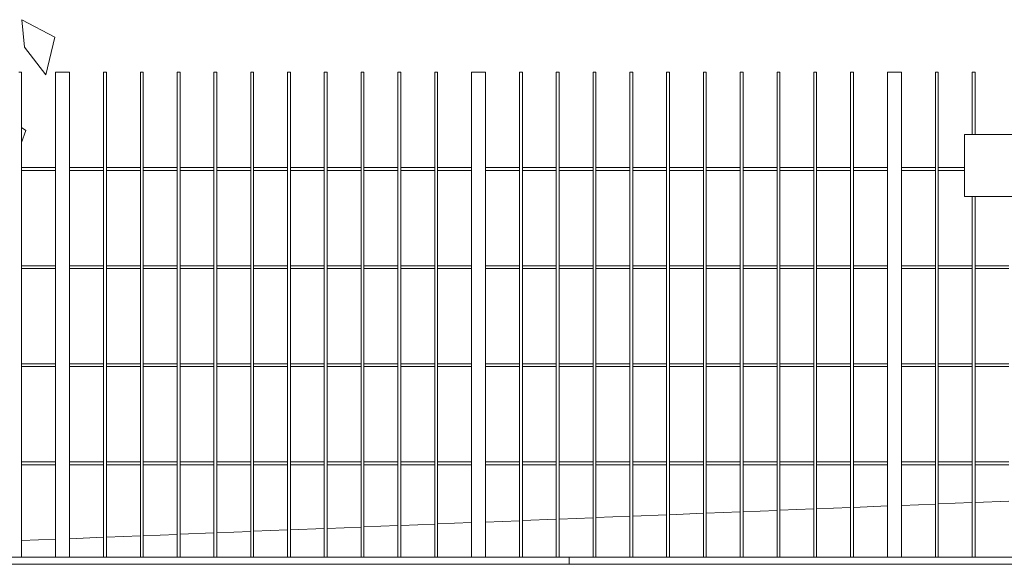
# Model space of a CAD drawing. Extents: x 169645 to 508157, y -5167 to 165945.
# Tile 83 of 130: x 180090 to 183582, y 150177 to 152109. Entities that reach past the tile are written whole.
import ezdxf

# ---------------------------------------------------------------- set-up
doc = ezdxf.new("R2010")
doc.units = 0
doc.header["$MEASUREMENT"] = 0
for name, color, linetype in [('Maillage', 7, 'Continuous'), ('Murs Périphériques', 7, 'Continuous'), ('Plomberie Sanitaire', 7, 'Continuous'), ('Végétation', 7, 'Continuous')]:
    doc.layers.add(name, color=color, linetype=linetype)

msp = doc.modelspace()

# ---------------------------------------------------------------- linework, layer by layer
at = {"layer": 'Maillage', "linetype": 'Continuous', "lineweight": 20}
for p, q in [((183598.1, 150401.5), (183477.7, 150396.7)), ((182775.4, 150368.6), (182654.9, 150363.8)), ((182905.8, 150373.8), (182785.4, 150369)), ((183036.3, 150379), (182915.8, 150374.2)), ((183166.7, 150384.2), (183046.3, 150379.4)), ((183337.2, 150391.1), (183216.7, 150386.2)), ((183467.7, 150396.3), (183347.2, 150391.5)), ((181862.2, 150332.1), (181741.7, 150327.3)), ((181992.7, 150337.3), (181872.2, 150332.5)), ((182123.1, 150342.5), (182002.7, 150337.7)), ((182253.6, 150347.7), (182133.1, 150342.9)), ((182384, 150352.9), (182263.6, 150348.1)), ((182514.5, 150358.2), (182394, 150353.3)), ((182644.9, 150363.4), (182524.5, 150358.6)), ((180909, 150294), (180788.6, 150289.2)), ((181039.5, 150299.2), (180919, 150294.4)), ((181169.9, 150304.4), (181049.5, 150299.6)), ((181300.4, 150309.6), (181179.9, 150304.8)), ((181430.8, 150314.8), (181310.4, 150310)), ((181561.3, 150320), (181440.8, 150315.2)), ((181691.7, 150325.3), (181571.3, 150320.4)), ((180216.7, 150266.3), (180096.3, 150261.5)), ((180387.2, 150273.1), (180266.7, 150268.3)), ((180517.7, 150278.3), (180397.2, 150273.5)), ((180648.1, 150283.5), (180527.7, 150278.7)), ((180778.6, 150288.8), (180658.1, 150283.9))]:
    msp.add_line(p, q, dxfattribs=at)
at = {"layer": 'Murs Périphériques', "linetype": 'Continuous', "lineweight": 20}
for p, q in [((183440.3, 151702.4), (183440.3, 151482.4)), ((183440.3, 151702.4), (186432.7, 151702.4)), ((186312.4, 151482.4), (183440.3, 151482.4)), ((183580.4, 151482.4), (183440.3, 151482.4)), ((186312.8, 151482.4), (183580.4, 151482.4)), ((182037.8, 150202.4), (178311.9, 150202.4)), ((193881.1, 150202.4), (182037.8, 150202.4)), ((182037.8, 150177.4), (182037.8, 150202.4)), ((182037.8, 150177.4), (178297.8, 150177.4)), ((193881.1, 150177.4), (182037.8, 150177.4))]:
    msp.add_line(p, q, dxfattribs=at)
at = {"layer": 'Plomberie Sanitaire', "linetype": 'Continuous', "lineweight": 20}
for p, q in [((180086.3, 151922.4), (180096.3, 151922.4)), ((180096.3, 151922.4), (180096.3, 150202.4)), ((180216.7, 150202.4), (180216.7, 151922.4)), ((180216.7, 151922.4), (180266.7, 151922.4)), ((180266.7, 151922.4), (180266.7, 150202.4)), ((180387.2, 150202.4), (180387.2, 151922.4)), ((180387.2, 151922.4), (180397.2, 151922.4)), ((180397.2, 151922.4), (180397.2, 150202.4)), ((180517.7, 150202.4), (180517.7, 151922.4)), ((180517.7, 151922.4), (180527.7, 151922.4)), ((180527.7, 151922.4), (180527.7, 150202.4)), ((180648.1, 150202.4), (180648.1, 151922.4)), ((180648.1, 151922.4), (180658.1, 151922.4)), ((180658.1, 151922.4), (180658.1, 150202.4)), ((180778.6, 150202.4), (180778.6, 151922.4)), ((180778.6, 151922.4), (180788.6, 151922.4)), ((180788.6, 151922.4), (180788.6, 150202.4)), ((180909, 150202.4), (180909, 151922.4)), ((180909, 151922.4), (180919, 151922.4)), ((180919, 151922.4), (180919, 150202.4)), ((181039.5, 150202.4), (181039.5, 151922.4)), ((181039.5, 151922.4), (181049.5, 151922.4)), ((181049.5, 151922.4), (181049.5, 150202.4)), ((181169.9, 150202.4), (181169.9, 151922.4)), ((181169.9, 151922.4), (181179.9, 151922.4)), ((181179.9, 151922.4), (181179.9, 150202.4)), ((181300.4, 150202.4), (181300.4, 151922.4)), ((181300.4, 151922.4), (181310.4, 151922.4)), ((181310.4, 151922.4), (181310.4, 150202.4)), ((181430.8, 150202.4), (181430.8, 151922.4)), ((181430.8, 151922.4), (181440.8, 151922.4)), ((181440.8, 151922.4), (181440.8, 150202.4)), ((181561.3, 150202.4), (181561.3, 151922.4)), ((181561.3, 151922.4), (181571.3, 151922.4)), ((181571.3, 151922.4), (181571.3, 150202.4)), ((181691.7, 150202.4), (181691.7, 151922.4)), ((181691.7, 151922.4), (181741.7, 151922.4)), ((181741.7, 151922.4), (181741.7, 150202.4)), ((181862.2, 150202.4), (181862.2, 151922.4)), ((181862.2, 151922.4), (181872.2, 151922.4)), ((181872.2, 151922.4), (181872.2, 150202.4)), ((181992.7, 150202.4), (181992.7, 151922.4)), ((181992.7, 151922.4), (182002.7, 151922.4)), ((182002.7, 151922.4), (182002.7, 150202.4)), ((182123.1, 150202.4), (182123.1, 151922.4)), ((182123.1, 151922.4), (182133.1, 151922.4)), ((182133.1, 151922.4), (182133.1, 150202.4)), ((182253.6, 150202.4), (182253.6, 151922.4)), ((182253.6, 151922.4), (182263.6, 151922.4)), ((182263.6, 151922.4), (182263.6, 150202.4)), ((182384, 150202.4), (182384, 151922.4)), ((182384, 151922.4), (182394, 151922.4)), ((182394, 151922.4), (182394, 150202.4)), ((182514.5, 150202.4), (182514.5, 151922.4)), ((182514.5, 151922.4), (182524.5, 151922.4)), ((182524.5, 151922.4), (182524.5, 150202.4)), ((182644.9, 150202.4), (182644.9, 151922.4)), ((182644.9, 151922.4), (182654.9, 151922.4)), ((182654.9, 151922.4), (182654.9, 150202.4)), ((182775.4, 150202.4), (182775.4, 151922.4)), ((182775.4, 151922.4), (182785.4, 151922.4)), ((182785.4, 151922.4), (182785.4, 150202.4)), ((182905.8, 150202.4), (182905.8, 151922.4)), ((182905.8, 151922.4), (182915.8, 151922.4)), ((182915.8, 151922.4), (182915.8, 150202.4)), ((183036.3, 150202.4), (183036.3, 151922.4)), ((183036.3, 151922.4), (183046.3, 151922.4)), ((183046.3, 151922.4), (183046.3, 150202.4)), ((183166.7, 150202.4), (183166.7, 151922.4)), ((183166.7, 151922.4), (183216.7, 151922.4)), ((183216.7, 151922.4), (183216.7, 150202.4)), ((183337.2, 150202.4), (183337.2, 151922.4)), ((183337.2, 151922.4), (183347.2, 151922.4)), ((183347.2, 151922.4), (183347.2, 150202.4)), ((183467.7, 151702.4), (183467.7, 151922.4)), ((183467.7, 151922.4), (183477.7, 151922.4)), ((183477.7, 151922.4), (183477.7, 151702.4)), ((180096.3, 151584.4), (180216.7, 151584.4)), ((180216.7, 151574.4), (180096.3, 151574.4)), ((180266.7, 151584.4), (180387.2, 151584.4)), ((180387.2, 151574.4), (180266.7, 151574.4)), ((180397.2, 151584.4), (180517.7, 151584.4)), ((180517.7, 151574.4), (180397.2, 151574.4)), ((180527.7, 151584.4), (180648.1, 151584.4)), ((180648.1, 151574.4), (180527.7, 151574.4)), ((180658.1, 151584.4), (180778.6, 151584.4)), ((180778.6, 151574.4), (180658.1, 151574.4)), ((180788.6, 151584.4), (180909, 151584.4)), ((180909, 151574.4), (180788.6, 151574.4)), ((180919, 151584.4), (181039.5, 151584.4)), ((181039.5, 151574.4), (180919, 151574.4)), ((181049.5, 151584.4), (181169.9, 151584.4)), ((181169.9, 151574.4), (181049.5, 151574.4)), ((181179.9, 151584.4), (181300.4, 151584.4)), ((181300.4, 151574.4), (181179.9, 151574.4)), ((181310.4, 151584.4), (181430.8, 151584.4)), ((181430.8, 151574.4), (181310.4, 151574.4)), ((181440.8, 151584.4), (181561.3, 151584.4)), ((181561.3, 151574.4), (181440.8, 151574.4)), ((181571.3, 151584.4), (181691.7, 151584.4)), ((181691.7, 151574.4), (181571.3, 151574.4)), ((181741.7, 151584.4), (181862.2, 151584.4)), ((181862.2, 151574.4), (181741.7, 151574.4)), ((181872.2, 151584.4), (181992.7, 151584.4)), ((181992.7, 151574.4), (181872.2, 151574.4)), ((182002.7, 151584.4), (182123.1, 151584.4)), ((182123.1, 151574.4), (182002.7, 151574.4)), ((182133.1, 151584.4), (182253.6, 151584.4)), ((182253.6, 151574.4), (182133.1, 151574.4)), ((182263.6, 151584.4), (182384, 151584.4)), ((182384, 151574.4), (182263.6, 151574.4)), ((182394, 151584.4), (182514.5, 151584.4)), ((182514.5, 151574.4), (182394, 151574.4)), ((182524.5, 151584.4), (182644.9, 151584.4)), ((182644.9, 151574.4), (182524.5, 151574.4)), ((182654.9, 151584.4), (182775.4, 151584.4)), ((182775.4, 151574.4), (182654.9, 151574.4)), ((182785.4, 151584.4), (182905.8, 151584.4)), ((182905.8, 151574.4), (182785.4, 151574.4)), ((182915.8, 151584.4), (183036.3, 151584.4)), ((183036.3, 151574.4), (182915.8, 151574.4)), ((183046.3, 151584.4), (183166.7, 151584.4)), ((183166.7, 151574.4), (183046.3, 151574.4)), ((183216.7, 151584.4), (183337.2, 151584.4)), ((183337.2, 151574.4), (183216.7, 151574.4)), ((183347.2, 151584.4), (183440.3, 151584.4)), ((183440.3, 151574.4), (183347.2, 151574.4)), ((183467.7, 150202.4), (183467.7, 151482.4)), ((183477.7, 151482.4), (183477.7, 150202.4)), ((180096.3, 151236.4), (180216.7, 151236.4)), ((180216.7, 151226.4), (180096.3, 151226.4)), ((180266.7, 151236.4), (180387.2, 151236.4)), ((180387.2, 151226.4), (180266.7, 151226.4)), ((180397.2, 151236.4), (180517.7, 151236.4)), ((180517.7, 151226.4), (180397.2, 151226.4)), ((180527.7, 151236.4), (180648.1, 151236.4)), ((180648.1, 151226.4), (180527.7, 151226.4)), ((180658.1, 151236.4), (180778.6, 151236.4)), ((180778.6, 151226.4), (180658.1, 151226.4)), ((180788.6, 151236.4), (180909, 151236.4)), ((180909, 151226.4), (180788.6, 151226.4)), ((180919, 151236.4), (181039.5, 151236.4)), ((181039.5, 151226.4), (180919, 151226.4)), ((181049.5, 151236.4), (181169.9, 151236.4)), ((181169.9, 151226.4), (181049.5, 151226.4)), ((181179.9, 151236.4), (181300.4, 151236.4)), ((181300.4, 151226.4), (181179.9, 151226.4)), ((181310.4, 151236.4), (181430.8, 151236.4)), ((181430.8, 151226.4), (181310.4, 151226.4)), ((181440.8, 151236.4), (181561.3, 151236.4)), ((181561.3, 151226.4), (181440.8, 151226.4)), ((181571.3, 151236.4), (181691.7, 151236.4)), ((181691.7, 151226.4), (181571.3, 151226.4)), ((181741.7, 151236.4), (181862.2, 151236.4)), ((181862.2, 151226.4), (181741.7, 151226.4)), ((181872.2, 151236.4), (181992.7, 151236.4)), ((181992.7, 151226.4), (181872.2, 151226.4)), ((182002.7, 151236.4), (182123.1, 151236.4)), ((182123.1, 151226.4), (182002.7, 151226.4)), ((182133.1, 151236.4), (182253.6, 151236.4)), ((182253.6, 151226.4), (182133.1, 151226.4)), ((182263.6, 151236.4), (182384, 151236.4)), ((182384, 151226.4), (182263.6, 151226.4)), ((182394, 151236.4), (182514.5, 151236.4)), ((182514.5, 151226.4), (182394, 151226.4)), ((182524.5, 151236.4), (182644.9, 151236.4)), ((182644.9, 151226.4), (182524.5, 151226.4)), ((182654.9, 151236.4), (182775.4, 151236.4)), ((182775.4, 151226.4), (182654.9, 151226.4)), ((182785.4, 151236.4), (182905.8, 151236.4)), ((182905.8, 151226.4), (182785.4, 151226.4)), ((182915.8, 151236.4), (183036.3, 151236.4)), ((183036.3, 151226.4), (182915.8, 151226.4)), ((183046.3, 151236.4), (183166.7, 151236.4)), ((183166.7, 151226.4), (183046.3, 151226.4)), ((183216.7, 151236.4), (183337.2, 151236.4)), ((183337.2, 151226.4), (183216.7, 151226.4)), ((183347.2, 151236.4), (183467.7, 151236.4)), ((183467.7, 151226.4), (183347.2, 151226.4)), ((183477.7, 151236.4), (183598.1, 151236.4)), ((183598.1, 151226.4), (183477.7, 151226.4)), ((180096.3, 150888.4), (180216.7, 150888.4)), ((180266.7, 150888.4), (180387.2, 150888.4)), ((180397.2, 150888.4), (180517.7, 150888.4)), ((180527.7, 150888.4), (180648.1, 150888.4)), ((180658.1, 150888.4), (180778.6, 150888.4)), ((180788.6, 150888.4), (180909, 150888.4)), ((180919, 150888.4), (181039.5, 150888.4)), ((181049.5, 150888.4), (181169.9, 150888.4)), ((181179.9, 150888.4), (181300.4, 150888.4)), ((181310.4, 150888.4), (181430.8, 150888.4)), ((181440.8, 150888.4), (181561.3, 150888.4)), ((181571.3, 150888.4), (181691.7, 150888.4)), ((181741.7, 150888.4), (181862.2, 150888.4)), ((181872.2, 150888.4), (181992.7, 150888.4)), ((182002.7, 150888.4), (182123.1, 150888.4)), ((182133.1, 150888.4), (182253.6, 150888.4)), ((182263.6, 150888.4), (182384, 150888.4)), ((182394, 150888.4), (182514.5, 150888.4)), ((182524.5, 150888.4), (182644.9, 150888.4)), ((182654.9, 150888.4), (182775.4, 150888.4)), ((182785.4, 150888.4), (182905.8, 150888.4)), ((182915.8, 150888.4), (183036.3, 150888.4)), ((183046.3, 150888.4), (183166.7, 150888.4)), ((183216.7, 150888.4), (183337.2, 150888.4)), ((183347.2, 150888.4), (183467.7, 150888.4)), ((183477.7, 150888.4), (183598.1, 150888.4)), ((180216.7, 150878.4), (180096.3, 150878.4)), ((180387.2, 150878.4), (180266.7, 150878.4)), ((180517.7, 150878.4), (180397.2, 150878.4)), ((180648.1, 150878.4), (180527.7, 150878.4)), ((180778.6, 150878.4), (180658.1, 150878.4)), ((180909, 150878.4), (180788.6, 150878.4)), ((181039.5, 150878.4), (180919, 150878.4)), ((181169.9, 150878.4), (181049.5, 150878.4)), ((181300.4, 150878.4), (181179.9, 150878.4)), ((181430.8, 150878.4), (181310.4, 150878.4)), ((181561.3, 150878.4), (181440.8, 150878.4)), ((181691.7, 150878.4), (181571.3, 150878.4)), ((181862.2, 150878.4), (181741.7, 150878.4)), ((181992.7, 150878.4), (181872.2, 150878.4)), ((182123.1, 150878.4), (182002.7, 150878.4)), ((182253.6, 150878.4), (182133.1, 150878.4)), ((182384, 150878.4), (182263.6, 150878.4)), ((182514.5, 150878.4), (182394, 150878.4)), ((182644.9, 150878.4), (182524.5, 150878.4)), ((182775.4, 150878.4), (182654.9, 150878.4)), ((182905.8, 150878.4), (182785.4, 150878.4)), ((183036.3, 150878.4), (182915.8, 150878.4)), ((183166.7, 150878.4), (183046.3, 150878.4)), ((183337.2, 150878.4), (183216.7, 150878.4)), ((183467.7, 150878.4), (183347.2, 150878.4)), ((183598.1, 150878.4), (183477.7, 150878.4)), ((180096.3, 150540.4), (180216.7, 150540.4)), ((180266.7, 150540.4), (180387.2, 150540.4)), ((180397.2, 150540.4), (180517.7, 150540.4)), ((180527.7, 150540.4), (180648.1, 150540.4)), ((180658.1, 150540.4), (180778.6, 150540.4)), ((180788.6, 150540.4), (180909, 150540.4)), ((180919, 150540.4), (181039.5, 150540.4)), ((181049.5, 150540.4), (181169.9, 150540.4)), ((181179.9, 150540.4), (181300.4, 150540.4)), ((181310.4, 150540.4), (181430.8, 150540.4)), ((181440.8, 150540.4), (181561.3, 150540.4)), ((181571.3, 150540.4), (181691.7, 150540.4)), ((181741.7, 150540.4), (181862.2, 150540.4)), ((181872.2, 150540.4), (181992.7, 150540.4)), ((182002.7, 150540.4), (182123.1, 150540.4)), ((182133.1, 150540.4), (182253.6, 150540.4)), ((182263.6, 150540.4), (182384, 150540.4)), ((182394, 150540.4), (182514.5, 150540.4)), ((182524.5, 150540.4), (182644.9, 150540.4)), ((182654.9, 150540.4), (182775.4, 150540.4)), ((182785.4, 150540.4), (182905.8, 150540.4)), ((182915.8, 150540.4), (183036.3, 150540.4)), ((183046.3, 150540.4), (183166.7, 150540.4)), ((183216.7, 150540.4), (183337.2, 150540.4)), ((183347.2, 150540.4), (183467.7, 150540.4)), ((183477.7, 150540.4), (183598.1, 150540.4)), ((180216.7, 150530.4), (180096.3, 150530.4)), ((180387.2, 150530.4), (180266.7, 150530.4)), ((180517.7, 150530.4), (180397.2, 150530.4)), ((180648.1, 150530.4), (180527.7, 150530.4)), ((180778.6, 150530.4), (180658.1, 150530.4)), ((180909, 150530.4), (180788.6, 150530.4)), ((181039.5, 150530.4), (180919, 150530.4)), ((181169.9, 150530.4), (181049.5, 150530.4)), ((181300.4, 150530.4), (181179.9, 150530.4)), ((181430.8, 150530.4), (181310.4, 150530.4)), ((181561.3, 150530.4), (181440.8, 150530.4)), ((181691.7, 150530.4), (181571.3, 150530.4)), ((181862.2, 150530.4), (181741.7, 150530.4)), ((181992.7, 150530.4), (181872.2, 150530.4)), ((182123.1, 150530.4), (182002.7, 150530.4)), ((182253.6, 150530.4), (182133.1, 150530.4)), ((182384, 150530.4), (182263.6, 150530.4)), ((182514.5, 150530.4), (182394, 150530.4)), ((182644.9, 150530.4), (182524.5, 150530.4)), ((182775.4, 150530.4), (182654.9, 150530.4)), ((182905.8, 150530.4), (182785.4, 150530.4)), ((183036.3, 150530.4), (182915.8, 150530.4)), ((183166.7, 150530.4), (183046.3, 150530.4)), ((183337.2, 150530.4), (183216.7, 150530.4)), ((183467.7, 150530.4), (183347.2, 150530.4)), ((183598.1, 150530.4), (183477.7, 150530.4))]:
    msp.add_line(p, q, dxfattribs=at)
at = {"layer": 'Végétation', "linetype": 'Continuous', "lineweight": 20}
for p, q in [((180097.5, 152109), (180097.4, 152109.1)), ((180214.6, 152046.9), (180097.4, 152109.1)), ((180107.1, 152011.1), (180097.4, 152109.1)), ((180182.6, 151913.2), (180214.6, 152046.9)), ((180182.6, 151913.2), (180107.1, 152011.1)), ((180111.9, 151715.6), (180096.3, 151726.1)), ((180096.3, 151672.9), (180111.9, 151715.6))]:
    msp.add_line(p, q, dxfattribs=at)

doc.saveas('drawing.dxf')
